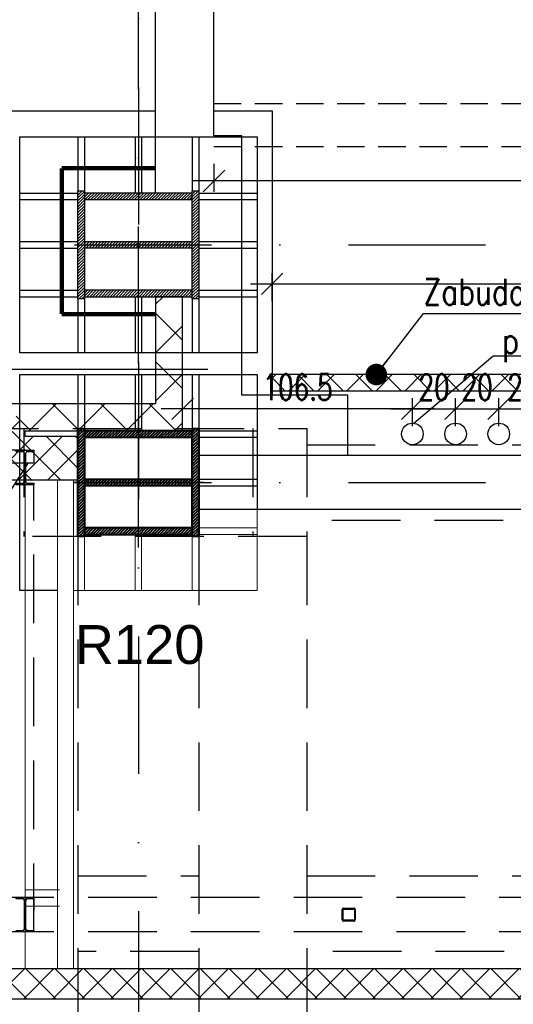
# Model space of a CAD drawing. Header units: centimetres. Extents: x -10702 to 24628, y -4437 to 19798.
# Tile 78 of 92: x 8605 to 8834, y 11959 to 12414. Entities that reach past the tile are written whole.
import ezdxf

# ---------------------------------------------------------------- set-up
doc = ezdxf.new("R2010")
doc.units = ezdxf.units.CM
doc.header["$PDMODE"] = 35
doc.header["$PDSIZE"] = 0.1
for name, pattern in [('Kondygnacja  -0_5$0$HIDDEN', [9.525, 6.35, -3.175]), ('Kondygnacja  -0_5$0$HIDDEN2', [4.7625, 3.175, -1.5875]), ('Osie rzutów$0$DASHDOT2', [12.7, 6.35, -3.175, 0, -3.175]), ('SU Lampy kwadratowe  -1$0$HIDDENX2', [19.05, 12.7, -6.35])]:
    doc.linetypes.add(name, pattern=pattern)
doc.layers.get('0').update_dxf_attribs({"color": 8})
doc.layers.get('DEFPOINTS').update_dxf_attribs({"color": 8})
for name, color, linetype in [('Kondygnacja  -0_5$0$ARCH_GK', 8, 'Continuous'), ('Kondygnacja  -0_5$0$ARCH_INFO_ODPORNOŚĆ OGNIOWA', 8, 'Continuous'), ('Kondygnacja  -0_5$0$ARCH_INFO_OPISY', 8, 'Continuous'), ('Kondygnacja  -0_5$0$ARCH_INFO_OPISY_PRZEGRODY', 8, 'Continuous'), ('Kondygnacja  -0_5$0$ARCH_KONSTR_POWYŻEJ RZUTU', 8, 'Kondygnacja  -0_5$0$HIDDEN'), ('Kondygnacja  -0_5$0$ARCH_KONSTR_POWYŻEJ RZUTU_IST', 8, 'Kondygnacja  -0_5$0$HIDDEN2'), ('Kondygnacja  -0_5$0$ARCH_KONSTRUKCJA_NIEWIDOCZNA', 8, 'Continuous'), ('Kondygnacja  -0_5$0$ARCH_MUROWANE', 8, 'Continuous'), ('Kondygnacja  -0_5$0$ARCH_MUROWANE_IST', 8, 'Continuous'), ('Kondygnacja  -0_5$0$ARCH_OKŁADZINA', 8, 'Continuous'), ('Kondygnacja  -0_5$0$ARCH_SŁUPY', 8, 'Continuous'), ('Kondygnacja  -0_5$0$ARCH_WYPOSAŻENIE_SANITARNE_IST', 8, 'Continuous'), ('Kondygnacja  -0_5$0$ARCH_ŻELBET_IST', 8, 'Continuous'), ('Osie rzutów$0$ARCH_INFO_OSIE_IST', 8, 'Osie rzutów$0$DASHDOT2'), ('Osie rzutów$0$ARCH_INFO_OSIE_OPISY_IST', 8, 'Continuous')]:
    doc.layers.add(name, color=color, linetype=linetype)
for name, color, linetype, lineweight in [('Kondygnacja  -0_5$0$ARCH_INFO_WYMIARY', 8, 'Continuous', 9), ('Kondygnacja  -0_5$0$ARCH_WIDOK', 8, 'Continuous', 13), ('kondygnacja +1_5$0$ARCH_INFO_WYMIARY', 8, 'Continuous', 9)]:
    doc.layers.add(name, color=color, linetype=linetype, lineweight=lineweight)
doc.styles.add('Kondygnacja  -0_5$0$Arial', font='arial.ttf')
doc.styles.add('Kondygnacja  -0_5$0$Romans', font='Romans.shx', dxfattribs={"width": 0.7})
doc.styles.add('Kondygnacja  -0_5$0$Standard', font='txt')
doc.styles.add('Kondygnacja +0$0$ROMANS-50-CM', font='romans.shx', dxfattribs={"width": 0.8, "height": 10})
doc.styles.add('kondygnacja +1_5$0$Romans', font='Romans.shx', dxfattribs={"width": 0.7})
doc.dimstyles.new('Kondygnacja  -0_5$0$ISO-25', dxfattribs={"dimtxt": 2.5, "dimasz": 2.5, "dimexe": 1.25, "dimexo": 0.625, "dimtad": 1, "dimtxsty": 'Kondygnacja  -0_5$0$Standard', "dimcen": 2.5, "dimadec": 0, "dimazin": 0, "dimtfac": 1, "dimtmove": 0, "dimatfit": 3, "dimfxl": 0, "dimarcsym": 0})
doc.dimstyles.new('Kondygnacja  -0_5$0$Wymiary 1-100', dxfattribs={"dimtxt": 12, "dimasz": 10, "dimexe": 5, "dimexo": 0, "dimgap": 4, "dimtad": 1, "dimrnd": 0.5, "dimzin": 12, "dimdsep": 46, "dimtxsty": 'Kondygnacja  -0_5$0$Romans', "dimblk": 'Kondygnacja  -0_5$0$_Oblique', "dimcen": 10, "dimdle": 10, "dimclrt": 55, "dimazin": 0, "dimtfac": 1, "dimtmove": 1, "dimatfit": 3, "dimfxl": 0, "dimtolj": 1, "dimtzin": 0, "dimarcsym": 0})
doc.dimstyles.new('kondygnacja +1_5$0$Wymiary 1-100', dxfattribs={"dimtxt": 12, "dimasz": 10, "dimexe": 5, "dimexo": 0, "dimgap": 4, "dimtad": 1, "dimrnd": 0.5, "dimzin": 12, "dimdsep": 46, "dimtxsty": 'kondygnacja +1_5$0$Romans', "dimblk": 'kondygnacja +1_5$0$_Oblique', "dimcen": 10, "dimdle": 10, "dimclrt": 55, "dimazin": 0, "dimtfac": 1, "dimtmove": 1, "dimatfit": 3, "dimfxl": 0, "dimtolj": 1, "dimtzin": 0, "dimarcsym": 0})
pattern_1 = [(45, (-1200, 7310), (-0.67351921, 0.67351921), [])]
pattern_2 = [(45, (7462.6883, 8963.0142), (-0.6735192, 0.6735192), [])]

# ---------------------------------------------------------------- blocks, each defined once
blk = doc.blocks.new('Osie rzutów')
at = {"layer": 'Osie rzutów$0$ARCH_INFO_OSIE_IST', "ltscale": 10}
for p, q in [((8660, 12255), (8660, 14290.38)), ((8660, 12510), (8660, 4623.26)), ((4436.04, 12310), (13655, 12310)), ((8660, 12170), (8660, 12230)), ((4436.04, 12200), (13655, 12200)), ((8690, 12200), (8630, 12200))]:
    blk.add_line(p, q, dxfattribs=at)
blk = doc.blocks.new('Kondygnacja  -0_5$0$konstrukcja istniejąca -0.5')
at = {"layer": 'Kondygnacja  -0_5$0$ARCH_KONSTR_POWYŻEJ RZUTU_IST', "ltscale": 10}
for p, q in [((8738, 12217.5), (9781.55, 12217.5)), ((9781.55, 12182.5), (8738, 12182.5)), ((8632, 12175), (8632, 11025))]:
    blk.add_line(p, q, dxfattribs=at)
for points in [[(8738, 12175), (8582, 12175), (8582, 12225), (8738, 12225), (8738, 12175)], [(8688, 12175), (8688, 11025)], [(8738, 12175), (8738, 11025)], [(8632, 12017.89), (8688, 12017.89)], [(8738, 12017.89), (9782, 12017.89)], [(8688, 11982.89), (8632, 11982.89)], [(9782, 11982.89), (8738, 11982.89)]]:
    blk.add_lwpolyline(points, dxfattribs=at)
at = {"layer": 'Kondygnacja  -0_5$0$ARCH_KONSTR_POWYŻEJ RZUTU_IST', "ltscale": 10, "elevation": 0}
for points in [[(8607, 12225), (8607, 12175)], [(8713, 12225), (8713, 12175)]]:
    blk.add_lwpolyline(points, dxfattribs=at)
blk = doc.blocks.new('Kondygnacja  -0_5$0$wzmocnienie pod bramę -1')
at = {"layer": 'Kondygnacja  -0_5$0$ARCH_KONSTR_POWYŻEJ RZUTU', "ltscale": 5}
for p, q in [((22050.65, 9272.22), (20954.65, 9272.22)), ((22054.75, 9272.22), (22054.75, 9266.22)), ((22054.75, 9266.22), (20953.55, 9266.22)), ((22052.01, 9266.22), (21917.92, 9057.52, 0)), ((22054.75, 9049.22, 0), (22054.75, 9256.22)), ((23254.65, 9065.22, 0), (20950.65, 9065.22, 0)), ((22054.75, 9065.22, 0), (22054.75, 9059.22, 0)), ((23254.65, 9049.22, 0), (20950.65, 9049.22, 0))]:
    blk.add_line(p, q, dxfattribs=at)
blk.add_lwpolyline([(22046.55, 9272.22), (22054.75, 9272.22), (22054.75, 9271.48), (22054.75, 9271.48), (22051.8, 9271.48, 0.414214), (22050.9, 9270.58), (22050.9, 9257.86, 0.414214), (22051.8, 9256.96), (22054.75, 9256.96), (22054.75, 9256.22), (22046.55, 9256.22), (22046.55, 9256.96), (22049.5, 9256.96, 0.414214), (22050.4, 9257.86), (22050.4, 9270.58, 0.414214), (22049.5, 9271.48), (22046.55, 9271.48)], format="xyb", close=True, dxfattribs=at)
at = {"layer": 'Kondygnacja  -0_5$0$ARCH_KONSTR_POWYŻEJ RZUTU', "ltscale": 5, "elevation": 0}
for points in [[(22046.55, 9065.22), (22054.75, 9065.22), (22054.75, 9064.48), (22054.75, 9064.48), (22051.8, 9064.48, 0.414214), (22050.9, 9063.58), (22050.9, 9050.86, 0.414214), (22051.8, 9049.96), (22054.75, 9049.96), (22054.75, 9049.22), (22046.55, 9049.22), (22046.55, 9049.96), (22049.5, 9049.96, 0.414214), (22050.4, 9050.86), (22050.4, 9063.58, 0.414214), (22049.5, 9064.48), (22046.55, 9064.48)], [(22198.25, 9054.22, -0.414214), (22197.65, 9054.82), (22197.65, 9059.62, -0.414214), (22198.25, 9060.22), (22203.05, 9060.22, -0.414214), (22203.65, 9059.62), (22203.65, 9054.82, -0.414214), (22203.05, 9054.22)], [(22198.25, 9054.62, -0.414214), (22198.05, 9054.82), (22198.05, 9059.62, -0.414214), (22198.25, 9059.82), (22203.05, 9059.82, -0.414214), (22203.25, 9059.62), (22203.25, 9054.82, -0.414214), (22203.05, 9054.62)]]:
    blk.add_lwpolyline(points, format="xyb", close=True, dxfattribs=at)
blk = doc.blocks.new('Kondygnacja  -0_5$0$_Dot')
at = {"color": 0, "linetype": 'ByBlock', "lineweight": -2}
blk.add_line((-0.5, 0), (-1, 0), dxfattribs=at)
at = {"color": 0, "linetype": 'ByBlock', "const_width": 0.5}
blk.add_lwpolyline([(-0.25, 0, 1), (0.25, 0, 1)], format="xyb", close=True, dxfattribs=at)
blk = doc.blocks.new('Kondygnacja  -0_5$0$_Oblique')
at = {"color": 0, "linetype": 'ByBlock', "lineweight": -2}
blk.add_line((-0.5, -0.5), (0.5, 0.5), dxfattribs=at)
blk = doc.blocks.new('*D286')
at = {"layer": 'DEFPOINTS', "color": 0}
for p in [(9184, 12291.98), (8722, 12250), (9184, 12250)]:
    blk.add_point(p, dxfattribs=at)
at = {"layer": 'Kondygnacja  -0_5$0$ARCH_INFO_WYMIARY', "color": 0, "lineweight": -2}
for p, q in [((8722, 12283.98), (8722, 12296.98)), ((9184, 12283.98), (9184, 12296.98)), ((8712, 12291.98), (9194, 12291.98))]:
    blk.add_line(p, q, dxfattribs=at)
at = {"layer": 'Kondygnacja  -0_5$0$ARCH_INFO_WYMIARY', "color": 0, "lineweight": -2, "xscale": 10, "yscale": 10, "zscale": 10, "rotation": 180}
blk.add_blockref('Kondygnacja  -0_5$0$_Oblique', (8722, 12291.98), dxfattribs=at)
at = {"layer": 'Kondygnacja  -0_5$0$ARCH_INFO_WYMIARY', "color": 0, "lineweight": -2, "xscale": 10, "yscale": 10, "zscale": 10}
blk.add_blockref('Kondygnacja  -0_5$0$_Oblique', (9184, 12291.98), dxfattribs=at)
at = {"layer": 'Kondygnacja  -0_5$0$ARCH_INFO_WYMIARY', "color": 55, "insert": (8953, 12301.98), "char_height": 12, "attachment_point": 5, "style": 'Kondygnacja  -0_5$0$Romans'}
blk.add_mtext('\\A1;462', dxfattribs=at)
blk = doc.blocks.new('kondygnacja +1_5$0$_Oblique')
at = {"color": 0, "linetype": 'ByBlock', "lineweight": -2}
blk.add_line((-0.5, -0.5), (0.5, 0.5), dxfattribs=at)
blk = doc.blocks.new('*D289')
at = {"layer": 'DEFPOINTS', "color": 0}
for p in [(8680.5, 12234.11), (8680.5, 12224), (8787, 12222.5)]:
    blk.add_point(p, dxfattribs=at)
at = {"layer": 'kondygnacja +1_5$0$ARCH_INFO_WYMIARY', "color": 0, "lineweight": -2}
for p, q in [((8680.5, 12226.11), (8680.5, 12239.11)), ((8787, 12226.11), (8787, 12239.11)), ((8797, 12234.11), (8670.5, 12234.11))]:
    blk.add_line(p, q, dxfattribs=at)
at = {"layer": 'kondygnacja +1_5$0$ARCH_INFO_WYMIARY', "color": 0, "lineweight": -2, "xscale": 10, "yscale": 10, "zscale": 10, "rotation": 180}
blk.add_blockref('kondygnacja +1_5$0$_Oblique', (8680.5, 12234.11), dxfattribs=at)
at = {"layer": 'kondygnacja +1_5$0$ARCH_INFO_WYMIARY', "color": 0, "lineweight": -2, "xscale": 10, "yscale": 10, "zscale": 10}
blk.add_blockref('kondygnacja +1_5$0$_Oblique', (8787, 12234.11), dxfattribs=at)
at = {"layer": 'kondygnacja +1_5$0$ARCH_INFO_WYMIARY', "color": 55, "insert": (8733.75, 12244.11), "char_height": 12, "attachment_point": 5, "style": 'kondygnacja +1_5$0$Romans'}
blk.add_mtext('\\A1;106.5', dxfattribs=at)
blk = doc.blocks.new('*D290')
at = {"layer": 'DEFPOINTS', "color": 0}
for p in [(8807, 12234.11), (8787, 12222.5), (8807, 12222.5)]:
    blk.add_point(p, dxfattribs=at)
at = {"layer": 'kondygnacja +1_5$0$ARCH_INFO_WYMIARY', "color": 0, "lineweight": -2}
for p, q in [((8787, 12226.11), (8787, 12239.11)), ((8807, 12226.11), (8807, 12239.11)), ((8777, 12234.11), (8817, 12234.11))]:
    blk.add_line(p, q, dxfattribs=at)
at = {"layer": 'kondygnacja +1_5$0$ARCH_INFO_WYMIARY', "color": 0, "lineweight": -2, "xscale": 10, "yscale": 10, "zscale": 10, "rotation": 180}
blk.add_blockref('kondygnacja +1_5$0$_Oblique', (8787, 12234.11), dxfattribs=at)
at = {"layer": 'kondygnacja +1_5$0$ARCH_INFO_WYMIARY', "color": 0, "lineweight": -2, "xscale": 10, "yscale": 10, "zscale": 10}
blk.add_blockref('kondygnacja +1_5$0$_Oblique', (8807, 12234.11), dxfattribs=at)
at = {"layer": 'kondygnacja +1_5$0$ARCH_INFO_WYMIARY', "color": 55, "insert": (8797, 12244.11), "char_height": 12, "attachment_point": 5, "style": 'kondygnacja +1_5$0$Romans'}
blk.add_mtext('\\A1;20', dxfattribs=at)
blk = doc.blocks.new('*D291')
at = {"layer": 'DEFPOINTS', "color": 0}
for p in [(8827, 12234.11), (8807, 12222.5), (8827, 12222.5)]:
    blk.add_point(p, dxfattribs=at)
at = {"layer": 'kondygnacja +1_5$0$ARCH_INFO_WYMIARY', "color": 0, "lineweight": -2}
for p, q in [((8807, 12226.11), (8807, 12239.11)), ((8827, 12226.11), (8827, 12239.11)), ((8797, 12234.11), (8837, 12234.11))]:
    blk.add_line(p, q, dxfattribs=at)
at = {"layer": 'kondygnacja +1_5$0$ARCH_INFO_WYMIARY', "color": 0, "lineweight": -2, "xscale": 10, "yscale": 10, "zscale": 10, "rotation": 180}
blk.add_blockref('kondygnacja +1_5$0$_Oblique', (8807, 12234.11), dxfattribs=at)
at = {"layer": 'kondygnacja +1_5$0$ARCH_INFO_WYMIARY', "color": 0, "lineweight": -2, "xscale": 10, "yscale": 10, "zscale": 10}
blk.add_blockref('kondygnacja +1_5$0$_Oblique', (8827, 12234.11), dxfattribs=at)
at = {"layer": 'kondygnacja +1_5$0$ARCH_INFO_WYMIARY', "color": 55, "insert": (8817, 12244.11), "char_height": 12, "attachment_point": 5, "style": 'kondygnacja +1_5$0$Romans'}
blk.add_mtext('\\A1;20', dxfattribs=at)
blk = doc.blocks.new('*D292')
at = {"layer": 'DEFPOINTS', "color": 0}
for p in [(8847, 12234.11), (8827, 12222.5), (8847, 12222.5)]:
    blk.add_point(p, dxfattribs=at)
at = {"layer": 'kondygnacja +1_5$0$ARCH_INFO_WYMIARY', "color": 0, "lineweight": -2}
for p, q in [((8827, 12226.11), (8827, 12239.11)), ((8847, 12226.11), (8847, 12239.11)), ((8817, 12234.11), (8857, 12234.11))]:
    blk.add_line(p, q, dxfattribs=at)
at = {"layer": 'kondygnacja +1_5$0$ARCH_INFO_WYMIARY', "color": 0, "lineweight": -2, "xscale": 10, "yscale": 10, "zscale": 10, "rotation": 180}
blk.add_blockref('kondygnacja +1_5$0$_Oblique', (8827, 12234.11), dxfattribs=at)
at = {"layer": 'kondygnacja +1_5$0$ARCH_INFO_WYMIARY', "color": 0, "lineweight": -2, "xscale": 10, "yscale": 10, "zscale": 10}
blk.add_blockref('kondygnacja +1_5$0$_Oblique', (8847, 12234.11), dxfattribs=at)
at = {"layer": 'kondygnacja +1_5$0$ARCH_INFO_WYMIARY', "color": 55, "insert": (8838.14, 12244.11), "char_height": 12, "attachment_point": 5, "style": 'kondygnacja +1_5$0$Romans'}
blk.add_mtext('\\A1;20', dxfattribs=at)
blk = doc.blocks.new('*D302')
at = {"layer": 'DEFPOINTS', "color": 0}
for p in [(8695, 12375.5), (9064, 12369.5), (8695, 12339.58)]:
    blk.add_point(p, dxfattribs=at)
at = {"layer": 'Kondygnacja  -0_5$0$ARCH_INFO_WYMIARY', "color": 0, "lineweight": -2}
for p, q in [((8695, 12347.58), (8695, 12334.58)), ((9064, 12347.58), (9064, 12334.58)), ((9074, 12339.58), (8685, 12339.58))]:
    blk.add_line(p, q, dxfattribs=at)
at = {"layer": 'Kondygnacja  -0_5$0$ARCH_INFO_WYMIARY', "color": 0, "lineweight": -2, "xscale": 10, "yscale": 10, "zscale": 10, "rotation": 180}
blk.add_blockref('Kondygnacja  -0_5$0$_Oblique', (8695, 12339.58), dxfattribs=at)
at = {"layer": 'Kondygnacja  -0_5$0$ARCH_INFO_WYMIARY', "color": 0, "lineweight": -2, "xscale": 10, "yscale": 10, "zscale": 10}
blk.add_blockref('Kondygnacja  -0_5$0$_Oblique', (9064, 12339.58), dxfattribs=at)
at = {"layer": 'Kondygnacja  -0_5$0$ARCH_INFO_WYMIARY', "color": 55, "insert": (8879.5, 12349.58), "char_height": 12, "attachment_point": 5, "style": 'Kondygnacja  -0_5$0$Romans'}
blk.add_mtext('\\A1;369', dxfattribs=at)

msp = doc.modelspace()

# ---------------------------------------------------------------- hatches: boundary and pattern name
at = {"layer": 'Kondygnacja  -0_5$0$ARCH_GK', "linetype": 'Continuous', "lineweight": -3}
h = msp.add_hatch(dxfattribs=at)
h.set_pattern_fill('ANSI37', color=256, scale=5, angle=-360, style=0)
h.paths.add_polyline_path([(8680.5, 12286), (8668, 12286), (8668, 12236.5), (8680.5, 12224)], flags=0)
h = msp.add_hatch(dxfattribs=at)
h.set_pattern_fill('ANSI37', color=256, scale=5, style=0)
h.paths.add_polyline_path([(8600, 12236.5), (8607.5, 12224), (8680.5, 12224), (8668, 12236.5)], flags=0)
h = msp.add_hatch(dxfattribs=at)
h.set_pattern_fill('ANSI37', color=256, scale=3, style=0)
h.paths.add_polyline_path([(6220, 11975), (6220, 11961), (6471, 11961), (6478.5, 11964.417), (6478.5, 11975)], flags=0)
h.paths.add_polyline_path([(6478.5, 11975), (6478.5, 11964.417), (6486, 11961), (11133.785, 11961), (11139.584, 11975)], flags=0)
at = {"layer": 'Kondygnacja  -0_5$0$ARCH_MUROWANE', "linetype": 'Continuous', "lineweight": -3}
h = msp.add_hatch(dxfattribs=at)
h.set_pattern_fill('ANSI37', color=256, scale=3, style=0)
h.set_pattern_definition([(45, (0, -3), (-6.735192, 6.735192), []), (135, (0, -3), (-6.735192, -6.735192), [])])
h.paths.add_polyline_path([(8722, 12242.5), (9184, 12242.5), (9184, 12250), (8722, 12250)])
h = msp.add_hatch(dxfattribs=at)
h.set_pattern_fill('ANSI37', color=256, scale=3, style=0)
h.paths.add_polyline_path([(8600, 12221.25), (8603.75, 12215.208), (8607.5, 12221.25), (8607.5, 12224), (8600, 12236.5)], flags=0)
h = msp.add_hatch(dxfattribs=at)
h.set_pattern_fill('ANSI37', color=256, scale=3, style=0)
h.paths.add_polyline_path([(8607.5, 12221.25), (8603.75, 12215.208), (8603.75, 12201.25), (8632, 12201.25), (8632, 12221.25)], flags=0)
h.paths.add_polyline_path([(7488, 12221.25), (7488, 12201.25), (7516.25, 12201.25), (7516.25, 12215.208), (7512.5, 12221.25)], flags=0)
h.paths.add_polyline_path([(7520, 12221.25), (7516.25, 12215.208), (7516.25, 12201.25), (8603.75, 12201.25), (8603.75, 12215.208), (8600, 12221.25)], flags=0)
at = {"layer": 'Kondygnacja  -0_5$0$ARCH_SŁUPY', "lineweight": 30}
h = msp.add_hatch(dxfattribs=at)
h.set_pattern_fill('ANSI31', color=256, scale=0.3, style=0)
h.set_pattern_definition(pattern_1)
h.paths.add_polyline_path([(8632, 12285), (8635, 12285), (8635, 12335), (8632, 12335)])
h = msp.add_hatch(dxfattribs=at)
h.set_pattern_fill('ANSI31', color=256, scale=0.3, style=0)
h.set_pattern_definition(pattern_1)
h.paths.add_polyline_path([(8685, 12331), (8685, 12334), (8635, 12334), (8635, 12331)])
h = msp.add_hatch(dxfattribs=at)
h.set_pattern_fill('ANSI31', color=256, scale=0.3, style=0)
h.set_pattern_definition(pattern_1)
h.paths.add_polyline_path([(8685, 12285), (8688, 12285), (8688, 12335), (8685, 12335)])
h = msp.add_hatch(dxfattribs=at)
h.set_pattern_fill('ANSI31', color=256, scale=0.3, style=0)
h.set_pattern_definition(pattern_1)
h.paths.add_polyline_path([(8685, 12308.5), (8685, 12311.5), (8635, 12311.5), (8635, 12308.5)])
h = msp.add_hatch(dxfattribs=at)
h.set_pattern_fill('ANSI31', color=256, scale=0.3, style=0)
h.set_pattern_definition(pattern_1)
h.paths.add_polyline_path([(8685, 12286), (8685, 12289), (8635, 12289), (8635, 12286)])
at = {"layer": 'Kondygnacja  -0_5$0$ARCH_SŁUPY', "lineweight": 40}
h = msp.add_hatch(dxfattribs=at)
h.set_pattern_fill('ANSI31', color=256, scale=0.3, style=0)
h.set_pattern_definition(pattern_2)
h.paths.add_polyline_path([(8632, 12175), (8635, 12175), (8635, 12225), (8632, 12225)])
h = msp.add_hatch(dxfattribs=at)
h.set_pattern_fill('ANSI31', color=256, scale=0.3, style=0)
h.set_pattern_definition(pattern_2)
h.paths.add_polyline_path([(8685, 12221), (8685, 12224), (8635, 12224), (8635, 12221)])
h = msp.add_hatch(dxfattribs=at)
h.set_pattern_fill('ANSI31', color=256, scale=0.3, style=0)
h.set_pattern_definition(pattern_2)
h.paths.add_polyline_path([(8685, 12175), (8688, 12175), (8688, 12225), (8685, 12225)])
h = msp.add_hatch(dxfattribs=at)
h.set_pattern_fill('ANSI31', color=256, scale=0.3, style=0)
h.set_pattern_definition(pattern_2)
h.paths.add_polyline_path([(8685, 12198.5), (8685, 12201.5), (8635, 12201.5), (8635, 12198.5)])
h = msp.add_hatch(dxfattribs=at)
h.set_pattern_fill('ANSI31', color=256, scale=0.3, style=0)
h.set_pattern_definition(pattern_2)
h.paths.add_polyline_path([(8685, 12176), (8685, 12179), (8635, 12179), (8635, 12176)])

# ---------------------------------------------------------------- linework, layer by layer
at = {"layer": 'Kondygnacja  -0_5$0$ARCH_GK', "linetype": 'Continuous', "lineweight": -3}
for p, q in [((8680.5, 12286), (8668, 12286)), ((8668, 12286), (8668, 12236.5)), ((8680.5, 12224), (8680.5, 12286)), ((8668, 12236.5), (8600, 12236.5)), ((8607.5, 12224), (8680.5, 12224)), ((6220, 11975), (11139.584, 11975)), ((6486, 11961), (11133.785, 11961))]:
    msp.add_line(p, q, dxfattribs=at)
msp.add_lwpolyline([(8722, 12250), (8722, 12242.5), (9184, 12242.5), (9184, 12250), (8722, 12250)], dxfattribs=at)
at = {"layer": 'Kondygnacja  -0_5$0$ARCH_INFO_OPISY'}
msp.add_lwpolyline([(8787.642, 12227.5), (8824.456, 12258.612), (9019.625, 12258.612)], dxfattribs=at)
for centre in [(8787, 12222.5), (8807, 12222.5), (8827, 12222.5)]:
    msp.add_circle(centre, 5, dxfattribs=at)
at = {"layer": 'Kondygnacja  -0_5$0$ARCH_INFO_OPISY_PRZEGRODY'}
msp.add_lwpolyline([(8692.203, 12252.287), (8592.482, 12252.287)], dxfattribs=at)
at = {"layer": 'Kondygnacja  -0_5$0$ARCH_KONSTRUKCJA_NIEWIDOCZNA'}
msp.add_lwpolyline([(8715, 12360), (8715, 12260), (8605, 12260), (8605, 12360)], close=True, dxfattribs=at)
for points in [[(8632, 12360), (8632, 12335)], [(8635, 12360), (8635, 12335)], [(8658.5, 12360), (8658.5, 12334)], [(8661.5, 12360), (8661.5, 12334)], [(8685, 12360), (8685, 12335)], [(8688, 12360), (8688, 12335)], [(8605, 12334), (8632, 12334)], [(8688, 12334), (8715, 12334)], [(8605, 12331), (8632, 12331)], [(8688, 12331), (8715, 12331)], [(8605, 12311.5), (8632, 12311.5)], [(8688, 12311.5), (8715, 12311.5)], [(8605, 12308.5), (8632, 12308.5)], [(8688, 12308.5), (8715, 12308.5)], [(8605, 12289), (8632, 12289)], [(8688, 12289), (8715, 12289)], [(8605, 12286), (8632, 12286)], [(8632, 12285), (8632, 12260)], [(8635, 12285), (8635, 12260)], [(8658.5, 12286), (8658.5, 12260)], [(8661.494, 12286), (8661.494, 12260)], [(8685, 12285), (8685, 12260)], [(8688, 12286), (8715, 12286)], [(8688, 12285), (8688, 12260)], [(8622.5, 12150), (8605, 12150), (8605, 12250), (8715, 12250), (8715, 12187.5)], [(8632, 12250), (8632, 12225)], [(8635, 12250), (8635, 12225)], [(8658.5, 12250), (8658.5, 12224)], [(8661.5, 12250), (8661.5, 12224)], [(8685, 12250), (8685, 12225)], [(8688, 12250), (8688, 12225)], [(8688, 12224), (8715, 12224)], [(8688, 12221), (8715, 12221)], [(8688, 12201.5), (8715, 12201.5)], [(8688, 12198.5), (8715, 12198.5)]]:
    msp.add_lwpolyline(points, dxfattribs=at)
at = {"layer": 'Kondygnacja  -0_5$0$ARCH_MUROWANE', "linetype": 'Continuous', "lineweight": -3}
for p, q in [((8607.5, 12221.25), (8607.5, 12224)), ((8632, 12221.25), (8607.5, 12221.25)), ((8632, 12201.25), (8632, 12221.25)), ((7488, 12201.25), (8632, 12201.25))]:
    msp.add_line(p, q, dxfattribs=at)
at = {"layer": 'Kondygnacja  -0_5$0$ARCH_MUROWANE_IST', "ltscale": 4}
for p, q in [((8668, 12334), (8668, 12690)), ((8695, 12360.5), (8695, 12445))]:
    msp.add_line(p, q, dxfattribs=at)
msp.add_lwpolyline([(8757, 12212.5), (8757, 12240.5), (8708, 12240.5), (8708, 12360.5), (8695, 12360.5)], dxfattribs=at)
at = {"layer": 'Kondygnacja  -0_5$0$ARCH_OKŁADZINA'}
for p, q in [((8600, 12372), (8668, 12372)), ((8695, 12372), (8722, 12372)), ((8722, 12372), (8722, 12240.5))]:
    msp.add_line(p, q, dxfattribs=at)
at = {"layer": 'Kondygnacja  -0_5$0$ARCH_SŁUPY', "lineweight": 30}
for p, q in [((8635, 12311.5), (8685, 12311.5)), ((8685, 12308.5), (8635, 12308.5))]:
    msp.add_line(p, q, dxfattribs=at)
at = {"layer": 'Kondygnacja  -0_5$0$ARCH_SŁUPY', "lineweight": 40}
for p, q in [((8635, 12201.5), (8685, 12201.5)), ((8685, 12198.5), (8635, 12198.5))]:
    msp.add_line(p, q, dxfattribs=at)
at = {"layer": 'Kondygnacja  -0_5$0$ARCH_SŁUPY', "const_width": 2}
for points in [[(8624.5, 12345.5), (8668, 12345.5)], [(8624.5, 12278), (8624.5, 12345.5)], [(8668, 12278), (8624.5, 12278)]]:
    msp.add_lwpolyline(points, dxfattribs=at)
at = {"layer": 'Kondygnacja  -0_5$0$ARCH_SŁUPY', "lineweight": 30}
for points in [[(8632, 12335), (8635, 12335), (8635, 12285), (8632, 12285)], [(8685, 12335), (8688, 12335), (8688, 12285), (8685, 12285)]]:
    msp.add_lwpolyline(points, close=True, dxfattribs=at)
for points in [[(8685, 12334), (8635, 12334)], [(8635, 12331), (8685, 12331)], [(8685, 12289), (8635, 12289)], [(8635, 12286), (8685, 12286)]]:
    msp.add_lwpolyline(points, dxfattribs=at)
at = {"layer": 'Kondygnacja  -0_5$0$ARCH_SŁUPY', "lineweight": 40}
for points in [[(8632, 12225), (8635, 12225), (8635, 12175), (8632, 12175)], [(8685, 12225), (8688, 12225), (8688, 12175), (8685, 12175)]]:
    msp.add_lwpolyline(points, close=True, dxfattribs=at)
for points in [[(8685, 12224), (8635, 12224)], [(8635, 12221), (8685, 12221)], [(8685, 12179), (8635, 12179)], [(8635, 12176), (8685, 12176)]]:
    msp.add_lwpolyline(points, dxfattribs=at)
at = {"layer": 'Kondygnacja  -0_5$0$ARCH_WIDOK'}
for points in [[(8607.5, 12201.25), (8607.5, 11975)], [(8622.5, 12201.25), (8622.5, 11975)], [(8630, 12201.25), (8630, 11975)], [(8715, 12187.5), (8715, 12150), (8630, 12150)], [(8688, 12179), (8715, 12179)], [(8632, 12175), (8632, 12150)], [(8635, 12175), (8635, 12150)], [(8658.5, 12176), (8658.5, 12150)], [(8661.494, 12176), (8661.494, 12150)], [(8685, 12175), (8685, 12150)], [(8688, 12176), (8715, 12176)], [(8688, 12175), (8688, 12150)], [(8607.5, 12011.461), (8623.5, 12011.461)], [(8607.5, 12003.961), (8623.5, 12003.961)]]:
    msp.add_lwpolyline(points, dxfattribs=at)
at = {"layer": 'Kondygnacja  -0_5$0$ARCH_WYPOSAŻENIE_SANITARNE_IST', "linetype": 'SU Lampy kwadratowe  -1$0$HIDDENX2'}
for points in [[(8695, 12375.5), (10070.5, 12375.5)], [(8695, 12355.5), (10050.5, 12355.5)]]:
    msp.add_lwpolyline(points, dxfattribs=at)
at = {"layer": 'Kondygnacja  -0_5$0$ARCH_ŻELBET_IST', "ltscale": 4}
for p, q in [((9832, 12212.5), (8688, 12212.5)), ((9240, 12187.5), (8688, 12187.5))]:
    msp.add_line(p, q, dxfattribs=at)

# ---------------------------------------------------------------- block references
at = {"layer": 'Kondygnacja  -0_5$0$ARCH_KONSTR_POWYŻEJ RZUTU'}
for name, p in [('Kondygnacja  -0_5$0$konstrukcja istniejąca -0.5', (0, 0)), ('Kondygnacja  -0_5$0$wzmocnienie pod bramę -1', (-13443.153, 2942.777))]:
    msp.add_blockref(name, p, dxfattribs=at)
at = {"layer": 'Osie rzutów$0$ARCH_INFO_OSIE_OPISY_IST'}
msp.add_blockref('Osie rzutów', (0, 0), dxfattribs=at)

# ---------------------------------------------------------------- texts
at = {"layer": 'Kondygnacja  -0_5$0$ARCH_INFO_ODPORNOŚĆ OGNIOWA', "insert": (8660.576, 12139.912), "char_height": 18, "width": 53.33252, "attachment_point": 5, "style": 'Kondygnacja  -0_5$0$Arial'}
msp.add_mtext('\\PR120', dxfattribs=at)
at = {"layer": 'Kondygnacja  -0_5$0$ARCH_INFO_OPISY', "char_height": 12, "attachment_point": 7, "style": 'Kondygnacja +0$0$ROMANS-50-CM'}
for s, insert, width in [('Zabudowa szachtem instalacji', (8792.128, 12278.319), 266.00877), ('przepust 4x %%C100', (8828.525, 12255.771, 1032), 431.21821)]:
    msp.add_mtext(s, dxfattribs=dict(at, insert=insert, width=width))

# ---------------------------------------------------------------- dimensions: what is measured, and where the dimension line sits
at = {"layer": 'Kondygnacja  -0_5$0$ARCH_INFO_WYMIARY'}
for base, p1, p2, picture, middle in [((8695, 12339.58), (9064, 12369.5), (8695, 12375.5), '*D302', (8879.5, 12349.58)), ((9184, 12291.978), (8722, 12250), (9184, 12250), '*D286', (8953, 12301.978))]:
    dim = msp.add_linear_dim(base=base, p1=p1, p2=p2, dimstyle='Kondygnacja  -0_5$0$Wymiary 1-100', dxfattribs=at)
    dim.commit()
    dim.dimension.update_dxf_attribs({"geometry": picture, "text_midpoint": middle})
at = {"layer": 'kondygnacja +1_5$0$ARCH_INFO_WYMIARY'}
dim = msp.add_linear_dim(base=(8680.5, 12234.115), p1=(8787, 12222.5), p2=(8680.5, 12224), dimstyle='kondygnacja +1_5$0$Wymiary 1-100', dxfattribs=at)
dim.commit()
dim.dimension.update_dxf_attribs({"geometry": '*D289', "text_midpoint": (8733.75, 12244.115)})
for base, p1, p2, picture, middle in [((8807, 12234.115), (8787, 12222.5), (8807, 12222.5), '*D290', (8797, 12234.115)), ((8827, 12234.115), (8807, 12222.5), (8827, 12222.5), '*D291', (8817, 12234.115)), ((8847, 12234.115), (8827, 12222.5), (8847, 12222.5), '*D292', (8838.137, 12234.115))]:
    dim = msp.add_linear_dim(base=base, p1=p1, p2=p2, dimstyle='kondygnacja +1_5$0$Wymiary 1-100', dxfattribs=at)
    dim.commit()
    dim.dimension.update_dxf_attribs({"geometry": picture, "text_midpoint": middle, "dimtype": 160})

# ---------------------------------------------------------------- leaders
at = {"layer": 'Kondygnacja  -0_5$0$ARCH_INFO_OPISY'}
msp.add_leader([(8770.292, 12250), (8792.128, 12278.319), (9068.045, 12278.319)], dimstyle='Kondygnacja  -0_5$0$ISO-25', override={"dimscale": 5, "dimasz": 2, "dimtad": 0, "dimldrblk": 'Kondygnacja  -0_5$0$_Dot'}, dxfattribs=at)

doc.saveas('drawing.dxf')
